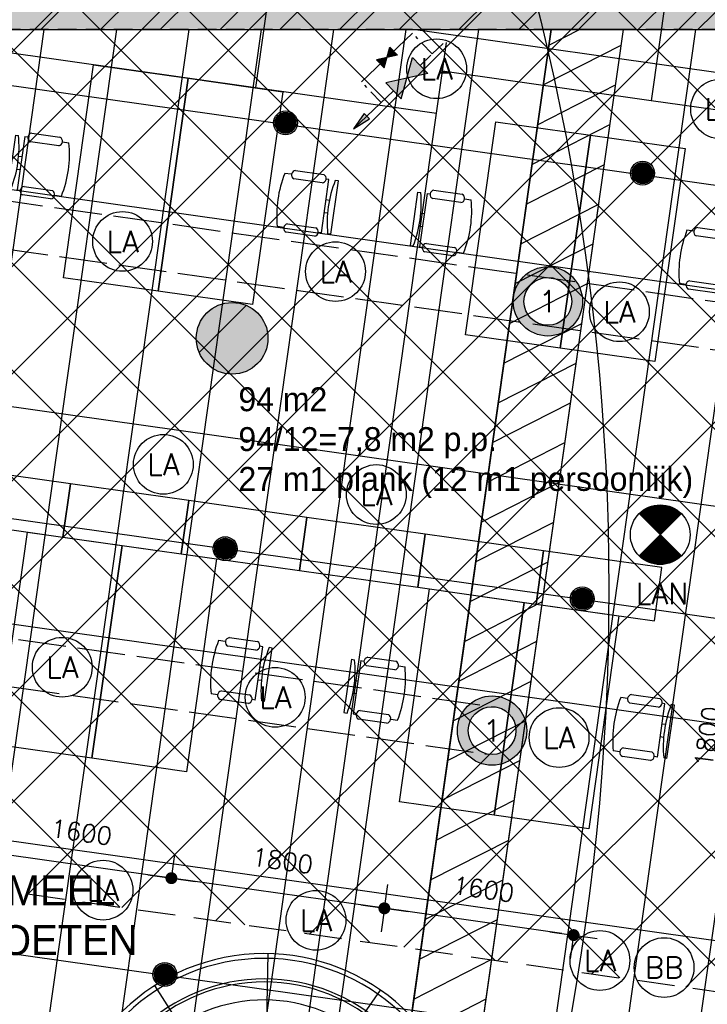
# Model space of a CAD drawing. Header units: millimetres. Extents: x -4107 to 114693, y -37499 to 54671.
# Tile 131 of 156: x 76383 to 82138, y 27934 to 36177. Entities that reach past the tile are written whole.
import ezdxf
from ezdxf.enums import TextEntityAlignment as Align

# ---------------------------------------------------------------- set-up
doc = ezdxf.new("R2010")
doc.units = ezdxf.units.MM
doc.header["$LTSCALE"] = 50
for name, pattern in [('B0702', [4.6875, 3.125, -1.5625]), ('XREF_06_Sprinkler installatie$0$2322109', [10, 5, -2, 1, -2]), ('XREF_06_Vloergoot installaties$0$E_GOOT5', [10, 8, -2]), ('XREF_06_werkset$0$B0702', [4.6875, 3.125, -1.5625])]:
    doc.linetypes.add(name, pattern=pattern)
for name, color, linetype in [('FOK_ BRANDSLANGHASPELS', 2, 'Continuous'), ('FOK_02B_SOLIDS', 253, 'Continuous'), ('FOK_05---_TEKST_25', 2, 'Continuous'), ('FOK_08---_MAATVOERING', 2, 'Continuous'), ('FOK_22_BINNENWANDEN', 2, 'Continuous'), ('FOK_72_VAST MEUBILAIR', 1, 'Continuous'), ('FOK_82_LOS MEUBILAIR', 1, 'Continuous'), ('XREF_06_PLAFOND$0$AA00VV4-_SOLID252', 254, 'Continuous'), ('XREF_06_PLAFOND$0$AA45----_PLAFONDAFW', 1, 'Continuous'), ('XREF_06_PLAFOND$0$AI45----_PLAFONDAFW', 2, 'Continuous'), ('XREF_06_Sprinkler installatie$0$WL$1----', 3, 'Continuous'), ('XREF_06_Sprinkler installatie$0$WL524---', 4, 'Continuous'), ('XREF_06_Sprinkler installatie$0$WL531---', 3, 'Continuous'), ('XREF_06_Sprinkler installatie$0$WL6516--', 4, 'Continuous'), ('XREF_06_Sprinkler installatie$0$WL6517--', 4, 'Continuous'), ('XREF_06_verlichting$0$EL6311--', 3, 'Continuous'), ('XREF_06_Vloergoot installaties$0$EL6131--_VG', 3, 'Continuous'), ('XREF_06_Vloergoot installaties$0$EL6222--', 3, 'Continuous'), ('XREF_06_werkset$0$AA28G---_PREFABBETON', 242, 'Continuous'), ('XREF_06_werkset$0$AI35----_PLAFONDS', 242, 'Continuous'), ('XREF_06_werkset$0$AL28G---_PREFABBETON', 4, 'Continuous')]:
    doc.layers.add(name, color=color, linetype=linetype)
doc.styles.add('FOK-DIM', font='romans.shx')
doc.styles.add('XREF_06_Sprinkler installatie$0$BURO-018', font='simplex.shx', dxfattribs={"height": 180})
doc.styles.add('XREF_06_Sprinkler installatie$0$Standard', font='txt')
doc.styles.add('XREF_06_verlichting$0$BURO-018', font='simplex.shx', dxfattribs={"height": 180})
doc.styles.add('XREF_06_Vloergoot installaties$0$BURO-018', font='simplex.shx', dxfattribs={"height": 180})
doc.dimstyles.new('FOK-100', dxfattribs={"dimscale": 100, "dimtxt": 1.5, "dimasz": 1, "dimexe": 2, "dimexo": 0, "dimgap": 2, "dimtad": 1, "dimdec": 0, "dimzin": 11, "dimdsep": 46, "dimtxsty": 'FOK-DIM', "dimblk1": 'DOT', "dimblk2": 'DOT', "dimsah": 1, "dimcen": 2.5, "dimclrd": 256, "dimclre": 256, "dimclrt": 256, "dimadec": 0, "dimazin": 0, "dimtfac": 1, "dimtdec": 0, "dimtix": 1, "dimtmove": 2, "dimatfit": 3, "dimldrblk": 'DOT', "dimfxl": 2, "dimtolj": 1, "dimtzin": 0, "dimarcsym": 0})

# ---------------------------------------------------------------- blocks, each defined once
blk = doc.blocks.new('XREF_06_Sprinkler installatie$0$SP-KOP02')
at = {"color": 0, "linetype": 'Continuous'}
for p, q in [((-0.875, -0.023), (0.023, 0.875)), ((-0.847, -0.219), (0.219, 0.847)), ((-0.843, 0.233), (-0.233, 0.843)), ((-0.786, -0.383), (0.383, 0.786)), ((-0.702, -0.523), (0.523, 0.702)), ((-0.595, -0.641), (0.641, 0.595)), ((-0.469, -0.739), (0.739, 0.469)), ((-0.32, -0.815), (0.815, 0.32)), ((-0.144, -0.863), (0.863, 0.144)), ((0.072, -0.872), (0.872, -0.072)), ((0.381, -0.788), (0.788, -0.381))]:
    blk.add_line(p, q, dxfattribs=at)
at = {"color": 0, "linetype": 'Continuous', "const_width": 0.875}
blk.add_lwpolyline([(-0.438, 0, 1), (0.438, 0, 1)], format="xyb", close=True, dxfattribs=at)
at = {"color": 0, "linetype": 'Continuous'}
for radius in [1, 0.875]:
    blk.add_circle((0, 0), radius, dxfattribs=at)
at = {"color": 0, "linetype": 'Continuous', "style": 'XREF_06_Sprinkler installatie$0$Standard', "flags": 1}
for tag, p in [('SP_MATCODE', (2, 2)), ('SP_TEMP', (2, -3)), ('SP_DOORL', (2, -5)), ('SP_KFACT', (2, -7)), ('SP_SPRHK', (2, -9)), ('SP_KLEP', (2, -11))]:
    blk.add_attdef(tag, p, '', height=1, dxfattribs=at)
blk = doc.blocks.new('XREF_06_Sprinkler installatie$0$SW3048-NC')
at = {"color": 0, "linetype": 'Continuous'}
blk.add_solid([(-2.5, 1.5), (0, 0), (-2.5, -1.5)], dxfattribs=at)
blk = doc.blocks.new('XREF_06_Sprinkler installatie$0$SW3048301')
at = {"color": 0, "linetype": 'Continuous'}
for p, q in [((2.5, 1.5), (-2.5, -1.5)), ((-2.5, -1.5), (-2.5, 1.5)), ((-2.5, 1.5), (2.5, -1.5)), ((2.5, -1.5), (2.5, 1.5))]:
    blk.add_line(p, q, dxfattribs=at)
at = {"color": 0, "linetype": 'Continuous', "style": 'XREF_06_Sprinkler installatie$0$BURO-018', "flags": 1}
blk.add_attdef('W_ID', (0, 0), '', height=1.8, dxfattribs=at)
blk = doc.blocks.new('XREF_06_Sprinkler installatie$0$LU-PIJL5')
at = {"color": 0, "linetype": 'Continuous'}
for p, q in [((0, 0), (-7.5, 0)), ((-2.5, -0.5), (-2.5, 0.5)), ((-2.5, 0.5), (0, 0)), ((0, 0), (-2.5, -0.5))]:
    blk.add_line(p, q, dxfattribs=at)
blk.add_solid([(-2.5, 0.5), (-2.5, -0.5), (0, 0)], dxfattribs=at)
blk = doc.blocks.new('XREF_06_Sprinkler installatie$0$A$C3E504B32')
at = {"layer": 'XREF_06_Sprinkler installatie$0$WL531---', "linetype": 'XREF_06_Sprinkler installatie$0$2322109'}
for p, q in [((398, 1513), (241, 1747)), ((398, 1513), (0, 1246)), ((555, 1279), (398, 1513)), ((1055, 533), (657, 266))]:
    blk.add_line(p, q, dxfattribs=at)
at = {"layer": 'XREF_06_Sprinkler installatie$0$WL531---'}
blk.add_line((657, 266), (0, 1246), dxfattribs=at)
at = {"layer": 'XREF_06_Sprinkler installatie$0$WL$1----'}
for name, p, xscale, yscale, zscale, rotation in [('XREF_06_Sprinkler installatie$0$SW3048-NC', (727, 1023), -123.1999999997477, 123.1999999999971, 123.2, 123.8407867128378), ('XREF_06_Sprinkler installatie$0$SW3048301', (727, 1023), -123.1999999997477, 123.1999999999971, 123.2, 303.8407867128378), ('XREF_06_Sprinkler installatie$0$SW3048-NC', (727, 1023), -123.1999999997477, 123.1999999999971, 123.2, 303.8407867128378), ('XREF_06_Sprinkler installatie$0$SW3048301', (329, 756), -61.59999999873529, 61.59999999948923, 61.60000000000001, 303.8407867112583), ('XREF_06_Sprinkler installatie$0$SW3048-NC', (329, 756), -61.59999999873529, 61.59999999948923, 61.60000000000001, 123.8407867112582), ('XREF_06_Sprinkler installatie$0$SW3048-NC', (329, 756), -61.59999999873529, 61.59999999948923, 61.60000000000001, 303.8407867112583)]:
    blk.add_blockref(name, p, dxfattribs=dict(at, xscale=xscale, yscale=yscale, zscale=zscale, rotation=rotation))
at = {"layer": 'XREF_06_Sprinkler installatie$0$WL531---', "linetype": 'XREF_06_Sprinkler installatie$0$2322109', "xscale": -123.1999999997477, "yscale": 123.1999999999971, "zscale": 123.2, "rotation": 123.8407867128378}
blk.add_blockref('XREF_06_Sprinkler installatie$0$LU-PIJL5', (1413, 0), dxfattribs=at)
blk = doc.blocks.new('XREF_06_Sprinkler installatie')
at = {"layer": 'XREF_06_Sprinkler installatie$0$WL$1----'}
h = blk.add_hatch(dxfattribs=at)
h.set_pattern_fill('JIS_WOOD', color=256, scale=500, style=0)
h.set_pattern_definition([(45, (0, -36464.7), (-250, 250), [])])
h.paths.add_polyline_path([(30743.8, 36094.7), (95370.7, 36094.7), (86389.5, -27327.7), (59723.1, -18673.6), (68740.5, 7763.6), (69241.7, 10785.2), (68849, 13405.9), (67638.6, 16023.5), (65645.6, 18159.9), (63178.4, 19545.4), (60388.2, 20131.5), (28895, 21976)], flags=16)
h.paths.add_polyline_path([(29853.9, 37108.7), (96538.4, 37108.7), (87224.3, -28664.7), (58653.6, -19392.5), (68002.1, 8015.3), (68349.5, 9912.5), (68461.1, 10706.3), (68321.4, 11469.3), (68229.8, 12765.7), (68109.2, 13218.5), (67906.9, 13527.4), (67399.1, 14920.6), (67172.5, 15065.3), (66709.9, 15980.2), (66021.2, 16693), (65104.6, 17592.2), (63974.8, 18325.8), (62832.6, 18841.7), (59822.5, 19383.9), (28023.7, 21252.6)])
blk.add_lwpolyline([(30743.8, 36094.7), (95370.7, 36094.7), (86389.5, -27327.7), (59723.1, -18673.6), (68740.5, 7763.6), (69241.7, 10785.2), (68849, 13405.9), (67638.6, 16023.5), (65645.6, 18159.9), (63178.4, 19545.4), (60388.2, 20131.5), (28895, 21976)], close=True, dxfattribs=at)
at = {"layer": 'XREF_06_Sprinkler installatie$0$WL524---'}
for p, q in [((78490, 36560.4), (78355.5, 35610.4)), ((81810.8, 36504.4), (81668.3, 35498.1)), ((75697.2, 35986.8), (78355.5, 35610.4)), ((79921.3, 35745.5), (79955.4, 35985.9)), ((75661.9, 35719.1), (84570.2, 34457.6)), ((79871.8, 35395.7), (79921.3, 35745.5)), ((81668.3, 35498.1), (79921.3, 35745.5)), ((78355.5, 35610.4), (79871.8, 35395.7)), ((84651.5, 35075.7), (81668.3, 35498.1)), ((74362.4, -3510.4), (79871.8, 35395.7)), ((75150.4, 32167), (84058.3, 30905.5)), ((74646.4, 28596), (80595.8, 27753.5))]:
    blk.add_line(p, q, dxfattribs=at)
at = {"layer": 'XREF_06_Sprinkler installatie$0$WL6516--', "xscale": 99.9999999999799, "yscale": 100, "zscale": 100, "rotation": 7.589429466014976}
for p in [(78607.8, 35312.8), (81596.3, 34892.6), (78103, 31748.3), (81091.5, 31328.2), (77598.3, 28183.9)]:
    blk.add_blockref('XREF_06_Sprinkler installatie$0$SP-KOP02', p, dxfattribs=at)
at = {"layer": 'XREF_06_Sprinkler installatie$0$WL6517--', "xscale": 0.4999999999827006, "yscale": 0.5, "zscale": 0.5, "rotation": 279.7903950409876}
blk.add_blockref('XREF_06_Sprinkler installatie$0$A$C3E504B32', (79056.6, 35958.3), dxfattribs=at)
blk = doc.blocks.new('XREF_06_Vloergoot installaties$0$E00415')
at = {"linetype": 'Continuous'}
h = blk.add_hatch(color=0, dxfattribs=at)
edge = h.paths.add_edge_path()
edge.add_arc((0, 0), 2.9, 0, 360)
edge = h.paths.add_edge_path(flags=16)
edge.add_arc((0, 0), 2, 0, 360)
at = {"color": 0, "linetype": 'Continuous'}
for radius in [2.9, 2]:
    blk.add_circle((0, 0), radius, dxfattribs=at)
at = {"color": 0, "linetype": 'Continuous', "style": 'XREF_06_Vloergoot installaties$0$BURO-018'}
for tag, p in [('E_GKAST', (0, 8)), ('E_GROEP', (0, 5)), ('E_SGROEP', (4.5, 5))]:
    blk.add_attdef(tag, text='', height=1.8, dxfattribs=at).set_placement(p, align=Align.MIDDLE)
at = {"color": 0, "linetype": 'Continuous', "style": 'XREF_06_Vloergoot installaties$0$BURO-018', "flags": 1}
for tag, p in [('E_VERMCODE', (13, 5)), ('E_MATCODE', (0, 0))]:
    blk.add_attdef(tag, text='', height=1.8, dxfattribs=at).set_placement(p, align=Align.MIDDLE)
blk = doc.blocks.new('XREF_06_Vloergoot installaties')
at = {"layer": 'XREF_06_Vloergoot installaties$0$EL6131--_VG', "linetype": 'XREF_06_Vloergoot installaties$0$E_GOOT5'}
for p, q in [((92910.3, 32291.1), (74913, 34853)), ((50629.8, 34637.5), (80364.5, 30423.3)), ((92458.3, 31951.4), (74857.7, 34456.9)), ((50573.7, 34241.5), (80308.4, 30027.3))]:
    blk.add_line(p, q, dxfattribs=at)
at = {"layer": 'XREF_06_Vloergoot installaties$0$EL6222--'}
ref = blk.add_blockref('XREF_06_Vloergoot installaties$0$E00415', (80803.6, 33818.7), dxfattribs=dict(at, xscale=99.99999999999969, yscale=100, zscale=100, rotation=352.2551880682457))
ref.add_attrib('E_GROEP', '1', dxfattribs={"layer": '0', "color": 1, "linetype": 'Continuous', "height": 180, "style": 'XREF_06_Vloergoot installaties$0$BURO-018'}).set_placement((80803.6, 33818.7), align=Align.MIDDLE)
ref = blk.add_blockref('XREF_06_Vloergoot installaties$0$E00415', (80336.5, 30225.3), dxfattribs=dict(at, xscale=99.99999999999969, yscale=100, zscale=100, rotation=352.2551880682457))
ref.add_attrib('E_GROEP', '1', dxfattribs={"layer": '0', "color": 1, "linetype": 'Continuous', "height": 180, "style": 'XREF_06_Vloergoot installaties$0$BURO-018'}).set_placement((80336.5, 30225.3), align=Align.MIDDLE)
blk = doc.blocks.new('XREF_06_PLAFOND')
at = {"layer": 'XREF_06_PLAFOND$0$AA00VV4-_SOLID252'}
h = blk.add_hatch(color=256, dxfattribs=at)
edge = h.paths.add_edge_path()
edge.add_line((87220.1, -28652.8), (96531.3, 37099.7))
edge.add_line((96531.3, 37099.7), (29925.1, 37099.7))
edge.add_line((29925.1, 37099.7), (27765.5, 20607.3))
edge.add_line((27765.5, 20607.3), (31097.5, 20428.6))
edge.add_line((31097.5, 20428.6), (31103.1, 20519.4))
edge.add_line((31103.1, 20519.4), (31163, 20516.2))
edge.add_line((31163, 20516.2), (31182.2, 20829.6))
edge.add_line((31182.2, 20829.6), (60332.4, 19103.1))
edge.add_arc((59884.7, 10785.2), 8330, -18.83392, 86.91943, ccw=False)
edge.add_line((67768.7, 8096), (58457.3, -19218.5))
edge.add_line((58457.3, -19218.5), (58452.6, -19217))
edge.add_line((58452.6, -19217), (58423.3, -19307.3))
edge.add_line((58423.3, -19307.3), (87220.1, -28652.8))
edge = h.paths.add_edge_path(flags=16)
edge.add_arc((59884.7, 10785.2), 9330, 341.17597, 446.61048)
edge.add_line((60436.4, 20098.9), (31243.3, 21827.8))
edge.add_line((31243.3, 21827.8), (28955.1, 21950.5))
edge.add_line((28955.1, 21950.5), (30807, 36094.7))
edge.add_line((30807, 36094.7), (95373.9, 36094.7))
edge.add_line((95373.9, 36094.7), (86392.8, -27327.7))
edge.add_line((86392.8, -27327.7), (59702.3, -18665.8))
edge.add_line((59702.3, -18665.8), (68715.7, 7774.7))
at = {"layer": 'XREF_06_PLAFOND$0$AA45----_PLAFONDAFW'}
h = blk.add_hatch(dxfattribs=at)
h.set_pattern_fill('ANSI31', color=256, scale=2200, angle=342.02, style=0)
h.set_pattern_definition([(27.02, (0, 0), (-124.9329, 244.9832), [])])
h.paths.add_polyline_path([(74966, -5316.9), (75567.8, -5346.6), (81436.2, 36094.7), (80830.2, 36094.7)])
at = {"layer": 'XREF_06_PLAFOND$0$AI45----_PLAFONDAFW'}
h = blk.add_hatch(dxfattribs=at)
h.set_pattern_fill('_USER,_O', color=256, scale=1800, pattern_type=0)
h.set_pattern_definition([(351.94, (60508.5, -17546.5), (252.38, 1782.22), [])])
edge = h.paths.add_edge_path(flags=16)
edge.add_arc((41622.2, 26897.4), 5449.9, 0, 180)
edge.add_arc((41622.2, 26897.4), 5449.9, 180, 360)
h.paths.add_polyline_path([(49833.5, 30277.3), (51633.5, 30277.3), (51633.5, 27677.3), (49833.5, 27677.3)], flags=16)
edge = h.paths.add_edge_path(flags=16)
edge.add_arc((86127.3, 26613.5), 3800, 0, 180)
edge.add_arc((86127.3, 26613.5), 3800, 180, 360)
edge = h.paths.add_edge_path(flags=16)
edge.add_arc((74998.8, -10766.8), 5450, 0, 180)
edge.add_arc((74998.8, -10766.8), 5450, 180, 360)
edge = h.paths.add_edge_path()
edge.add_arc((59888.1, 10791.1), 9323.9, 341.24236, 446.62909)
edge.add_line((60436.4, 20098.9), (31243.3, 21827.8))
edge.add_line((31243.3, 21827.8), (28955.1, 21950.5))
edge.add_line((28955.1, 21950.5), (30807, 36094.7))
edge.add_line((30807, 36094.7), (95373.9, 36094.7))
edge.add_line((95373.9, 36094.7), (86392.8, -27327.7))
edge.add_line((86392.8, -27327.7), (59702.3, -18665.8))
edge.add_line((59702.3, -18665.8), (68716.8, 7792.9))
h = blk.add_hatch(dxfattribs=at)
h.set_pattern_fill('_USER,_O', color=256, scale=600, angle=90, pattern_type=0)
h.set_pattern_definition([(81.94, (95317.84, 35698.9), (-594.073, 84.126), [])])
edge = h.paths.add_edge_path(flags=16)
edge.add_arc((86127.3, 26613.5), 3800, 0, 360)
edge = h.paths.add_edge_path(flags=16)
edge.add_arc((74998.8, -10766.8), 5450, 0, 360)
edge = h.paths.add_edge_path(flags=16)
edge.add_arc((41622.2, 26897.4), 5449.9, 0, 360)
h.paths.add_polyline_path([(49933.5, 30177.3), (51533.5, 30177.3), (51533.5, 27777.3), (49933.5, 27777.3)], flags=16)
edge = h.paths.add_edge_path()
edge.add_arc((59888.1, 10791.1), 9323.9, 341.24236, 446.62909)
edge.add_line((60436.4, 20098.9), (31243.3, 21827.8))
edge.add_line((31243.3, 21827.8), (28955.1, 21950.5))
edge.add_line((28955.1, 21950.5), (30807, 36094.7))
edge.add_line((30807, 36094.7), (95373.9, 36094.7))
edge.add_line((95373.9, 36094.7), (86392.8, -27327.7))
edge.add_line((86392.8, -27327.7), (59702.3, -18665.8))
edge.add_line((59702.3, -18665.8), (68716.8, 7792.9))
at = {"layer": 'XREF_06_PLAFOND$0$AA45----_PLAFONDAFW'}
blk.add_lwpolyline([(74966, -5316.9), (75567.8, -5346.6), (81436.2, 36094.7), (80830.2, 36094.7)], close=True, dxfattribs=at)
blk = doc.blocks.new('XREF_06_verlichting$0$1115B3A')
at = {"color": 0, "linetype": 'Continuous'}
blk.add_circle((0, 0), 2.5, dxfattribs=at)
at = {"color": 0, "linetype": 'Continuous', "style": 'XREF_06_verlichting$0$BURO-018'}
for tag, p in [('E_GKAST', (0, 8)), ('E_GROEP', (0, 5)), ('E_SGROEP', (4.5, 5)), ('E_ARMCODE', (0, 0)), ('E_SLET', (4.5, -1))]:
    blk.add_attdef(tag, text='', height=1.8, dxfattribs=at).set_placement(p, align=Align.MIDDLE)
blk = doc.blocks.new('XREF_06_verlichting$0$E00018')
at = {"color": 0, "linetype": 'Continuous'}
for p, q in [((-1.768, -1.768), (1.768, 1.768)), ((1.768, -1.768), (-1.768, 1.768))]:
    blk.add_line(p, q, dxfattribs=at)
at = {"color": 0, "linetype": 'Continuous', "const_width": 2.5}
for points in [[(-0.884, 0.884, -0.198912), (0, 1.25, -0.198912), (0.884, 0.884, -1)], [(-0.884, -0.884, 0.198912), (0, -1.25, 0.198912), (0.884, -0.884, 1)]]:
    blk.add_lwpolyline(points, format="xyb", dxfattribs=at)
blk = doc.blocks.new('XREF_06_verlichting$0$1115B3A-NO1')
at = {"color": 0, "linetype": 'Continuous'}
blk.add_circle((0, 0), 2.5, dxfattribs=at)
at = {"color": 0, "zscale": 100}
blk.add_blockref('XREF_06_verlichting$0$E00018', (0, 0), dxfattribs=at)
at = {"color": 0, "linetype": 'Continuous', "style": 'XREF_06_verlichting$0$BURO-018'}
for tag, p in [('E_GKAST', (0, 8)), ('E_GROEP', (0, 5)), ('E_SGROEP', (4.5, 5)), ('E_ARMCODE', (0, 0)), ('E_SLET', (4.5, -1))]:
    blk.add_attdef(tag, text='', height=1.8, dxfattribs=at).set_placement(p, align=Align.MIDDLE)
blk = doc.blocks.new('XREF_06_verlichting')
at = {"layer": 'XREF_06_verlichting$0$EL6311--'}
ref = blk.add_blockref('XREF_06_verlichting$0$1115B3A', (79872.3, 35766.1), dxfattribs=dict(at, xscale=100, yscale=100, zscale=100))
ref.add_attrib('E_ARMCODE', 'LA', dxfattribs={"layer": '0', "color": 1, "linetype": 'Continuous', "height": 180, "style": 'XREF_06_verlichting$0$BURO-018'}).set_placement((79872.3, 35766.1), align=Align.MIDDLE)
ref = blk.add_blockref('XREF_06_verlichting$0$1115B3A', (82248.6, 35429.6), dxfattribs=dict(at, xscale=100, yscale=100, zscale=100))
ref.add_attrib('E_ARMCODE', 'LA', dxfattribs={"layer": '0', "color": 1, "linetype": 'Continuous', "height": 180, "style": 'XREF_06_verlichting$0$BURO-018'}).set_placement((82248.6, 35429.6), align=Align.MIDDLE)
ref = blk.add_blockref('XREF_06_verlichting$0$1115B3A', (77243.6, 34320.4), dxfattribs=dict(at, xscale=100, yscale=100, zscale=100))
ref.add_attrib('E_ARMCODE', 'LA', dxfattribs={"layer": '0', "color": 1, "linetype": 'Continuous', "height": 180, "style": 'XREF_06_verlichting$0$BURO-018'}).set_placement((77243.6, 34320.4), align=Align.MIDDLE)
ref = blk.add_blockref('XREF_06_verlichting$0$1115B3A', (79025.9, 34068), dxfattribs=dict(at, xscale=100, yscale=100, zscale=100))
ref.add_attrib('E_ARMCODE', 'LA', dxfattribs={"layer": '0', "color": 1, "linetype": 'Continuous', "height": 180, "style": 'XREF_06_verlichting$0$BURO-018'}).set_placement((79025.9, 34068), align=Align.MIDDLE)
ref = blk.add_blockref('XREF_06_verlichting$0$1115B3A', (81402.2, 33731.5), dxfattribs=dict(at, xscale=100, yscale=100, zscale=100))
ref.add_attrib('E_ARMCODE', 'LA', dxfattribs={"layer": '0', "color": 1, "linetype": 'Continuous', "height": 180, "style": 'XREF_06_verlichting$0$BURO-018'}).set_placement((81402.2, 33731.5), align=Align.MIDDLE)
ref = blk.add_blockref('XREF_06_verlichting$0$1115B3A', (77585.3, 32454.1), dxfattribs=dict(at, xscale=100, yscale=100, zscale=100))
ref.add_attrib('E_ARMCODE', 'LA', dxfattribs={"layer": '0', "color": 1, "linetype": 'Continuous', "height": 180, "style": 'XREF_06_verlichting$0$BURO-018'}).set_placement((77585.3, 32454.1), align=Align.MIDDLE)
ref = blk.add_blockref('XREF_06_verlichting$0$1115B3A', (79367.6, 32201.7), dxfattribs=dict(at, xscale=100, yscale=100, zscale=100))
ref.add_attrib('E_ARMCODE', 'LA', dxfattribs={"layer": '0', "color": 1, "linetype": 'Continuous', "height": 180, "style": 'XREF_06_verlichting$0$BURO-018'}).set_placement((79367.6, 32201.7), align=Align.MIDDLE)
ref = blk.add_blockref('XREF_06_verlichting$0$1115B3A-NO1', (81743.9, 31865.2), dxfattribs=dict(at, xscale=100, yscale=100, zscale=100))
ref.add_attrib('E_ARMCODE', 'LAN', dxfattribs={"layer": '0', "color": 1, "linetype": 'Continuous', "height": 180, "style": 'XREF_06_verlichting$0$BURO-018'}).set_placement((81758.7, 31372.5), align=Align.MIDDLE)
ref = blk.add_blockref('XREF_06_verlichting$0$1115B3A', (76738.9, 30756), dxfattribs=dict(at, xscale=100, yscale=100, zscale=100))
ref.add_attrib('E_ARMCODE', 'LA', dxfattribs={"layer": '0', "color": 1, "linetype": 'Continuous', "height": 180, "style": 'XREF_06_verlichting$0$BURO-018'}).set_placement((76738.9, 30756), align=Align.MIDDLE)
ref = blk.add_blockref('XREF_06_verlichting$0$1115B3A', (78521.1, 30503.6), dxfattribs=dict(at, xscale=100, yscale=100, zscale=100))
ref.add_attrib('E_ARMCODE', 'LA', dxfattribs={"layer": '0', "color": 1, "linetype": 'Continuous', "height": 180, "style": 'XREF_06_verlichting$0$BURO-018'}).set_placement((78521.1, 30503.6), align=Align.MIDDLE)
ref = blk.add_blockref('XREF_06_verlichting$0$1115B3A', (80897.4, 30167.1), dxfattribs=dict(at, xscale=100, yscale=100, zscale=100))
ref.add_attrib('E_ARMCODE', 'LA', dxfattribs={"layer": '0', "color": 1, "linetype": 'Continuous', "height": 180, "style": 'XREF_06_verlichting$0$BURO-018'}).set_placement((80897.4, 30167.1), align=Align.MIDDLE)
ref = blk.add_blockref('XREF_06_verlichting$0$1115B3A', (77080.6, 28889.6), dxfattribs=dict(at, xscale=100, yscale=100, zscale=100))
ref.add_attrib('E_ARMCODE', 'LA', dxfattribs={"layer": '0', "color": 1, "linetype": 'Continuous', "height": 180, "style": 'XREF_06_verlichting$0$BURO-018'}).set_placement((77080.6, 28889.6), align=Align.MIDDLE)
ref = blk.add_blockref('XREF_06_verlichting$0$1115B3A', (78862.8, 28637.2), dxfattribs=dict(at, xscale=100, yscale=100, zscale=100))
ref.add_attrib('E_ARMCODE', 'LA', dxfattribs={"layer": '0', "color": 1, "linetype": 'Continuous', "height": 180, "style": 'XREF_06_verlichting$0$BURO-018'}).set_placement((78862.8, 28637.2), align=Align.MIDDLE)
ref = blk.add_blockref('XREF_06_verlichting$0$1115B3A', (81239.1, 28300.7), dxfattribs=dict(at, xscale=100, yscale=100, zscale=100))
ref.add_attrib('E_ARMCODE', 'LA', dxfattribs={"layer": '0', "color": 1, "linetype": 'Continuous', "height": 180, "style": 'XREF_06_verlichting$0$BURO-018'}).set_placement((81239.1, 28300.7), align=Align.MIDDLE)
ref = blk.add_blockref('XREF_06_verlichting$0$1115B3A', (81776, 28241.6), dxfattribs=dict(at, xscale=100, yscale=100, zscale=100))
ref.add_attrib('E_ARMCODE', 'BB', dxfattribs={"layer": '0', "color": 1, "linetype": 'Continuous', "height": 180, "style": 'XREF_06_verlichting$0$BURO-018'}).set_placement((81776, 28241.6), align=Align.MIDDLE)
blk = doc.blocks.new('WP 1600-800')
at = {"linetype": 'Continuous'}
for p, q in [((569, 1600.1), (595.5, 1600.1)), ((569, 1600.1), (569, 1149.6)), ((648.5, 1600.1), (675, 1600.1)), ((648.5, 1600.1), (648.5, 1149.6)), ((701.5, 1636.1), (940, 1636.1)), ((966.5, 1600.1), (1022, 1600.1)), ((940, 1564.1), (701.5, 1564.1)), ((648.5, 1427.8), (620.3, 1427.8)), ((620.9, 1321.8), (648.5, 1321.8)), ((701.5, 1185.6), (940, 1185.6)), ((569, 1149.6), (595.5, 1149.6)), ((648.5, 1149.6), (675, 1149.6)), ((935.6, 1113), (697.1, 1113)), ((966.5, 1149.6), (1022, 1149.6))]:
    blk.add_line(p, q, dxfattribs=at)
blk.add_lwpolyline([(1133.9, 2274.8), (1933.9, 2274.8), (1933.9, 474.8), (1133.9, 474.8)], close=True)
for centre, radius, start, end in [((-348.6, 1374.8), 970.6, 346.5803, 13.4197), ((712.7, 1600.1), 37.7, 107.28561, 252.71439), ((928.8, 1600.1), 37.7, 287.28561, 72.71439), ((77.9, 1374.8), 970.6, 346.5803, 13.4197), ((710.9, 1148.6), 38.2, 104.35438, 248.70731), ((926.1, 1150), 38.2, 284.35438, 68.70731)]:
    blk.add_arc(centre, radius, start, end, dxfattribs=at)
blk = doc.blocks.new('XREF_06_werkset$0$V-H-28G001_B09145W02')
at = {"layer": 'XREF_06_werkset$0$AA28G---_PREFABBETON'}
blk.add_hatch(color=254, dxfattribs=at).paths.add_polyline_path([(300, 0, 0.57735), (-150, 259.8, 0.57735), (-150, -259.8, 0.57735)])
h = blk.add_hatch(dxfattribs=at)
h.set_pattern_fill('KALKZST', color=1, scale=880, style=0)
h.set_pattern_definition([(45, (0, 0), (-390.3, 390.3), [])])
h.paths.add_polyline_path([(300, 0, 0.57735), (-150, 259.8, 0.57735), (-150, -259.8, 0.57735)])
at = {"layer": 'XREF_06_werkset$0$AL28G---_PREFABBETON'}
blk.add_circle((0, 0), 300, dxfattribs=at)
blk = doc.blocks.new('XREF_06_werkset$0$V-H-28X00B_09145B1')
blk.add_blockref('XREF_06_werkset$0$V-H-28G001_B09145W02', (78160.9, 33509.4))
blk = doc.blocks.new('XREF_06_werkset')
at = {"layer": 'XREF_06_werkset$0$AI35----_PLAFONDS', "linetype": 'XREF_06_werkset$0$B0702'}
blk.add_lwpolyline([(68715.7, 7774.7), (59702.3, -18665.8), (86392.8, -27327.7), (95373.9, 36094.7), (30807, 36094.7), (28955, 21950.5), (31243.3, 21827.8), (60436.4, 20098.9, -0.495504)], format="xyb", close=True, dxfattribs=at)
blk.add_blockref('XREF_06_werkset$0$V-H-28X00B_09145B1', (0, 0))
blk = doc.blocks.new('DOT')
at = {"color": 0}
blk.add_line((-2, 0), (2, 0), dxfattribs=at)
at = {"color": 0, "const_width": 0.5}
blk.add_lwpolyline([(-0.25, 0, 1), (0.25, 0, 1)], format="xyb", close=True, dxfattribs=at)
blk = doc.blocks.new('*D66')
at = {"layer": 'Defpoints', "color": 0}
for p in [(76068.5, 29214.2), (76068.5, 29214.2), (77652.7, 28989.9)]:
    blk.add_point(p, dxfattribs=at)
at = {"layer": 'FOK_08---_MAATVOERING', "lineweight": -2}
for p, q in [((76068.5, 29214.2), (76096.5, 29412.2)), ((77553.7, 29003.9), (76167.5, 29200.2)), ((77652.7, 28989.9), (77680.7, 29187.9))]:
    blk.add_line(p, q, dxfattribs=at)
at = {"layer": 'FOK_08---_MAATVOERING', "lineweight": -2, "xscale": 100, "yscale": 100, "zscale": 100}
for p, rotation in [((76068.5, 29214.2), 171.9399999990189), ((77652.7, 28989.9), 351.9399999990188)]:
    blk.add_blockref('DOT', p, dxfattribs=dict(at, rotation=rotation))
at = {"layer": 'FOK_08---_MAATVOERING', "insert": (76899.1, 29374.3), "char_height": 150, "attachment_point": 5, "rotation": 351.94, "style": 'FOK-DIM'}
blk.add_mtext('\\A1;1600', dxfattribs=at)
blk = doc.blocks.new('*D67')
at = {"layer": 'Defpoints', "color": 0}
for p in [(77652.7, 28989.9), (77652.7, 28989.9), (79434.9, 28737.5)]:
    blk.add_point(p, dxfattribs=at)
at = {"layer": 'FOK_08---_MAATVOERING', "lineweight": -2}
for p, q in [((77652.7, 28989.9), (77680.7, 29187.9)), ((79335.9, 28751.5), (77751.7, 28975.9)), ((79434.9, 28737.5), (79406.9, 28539.5))]:
    blk.add_line(p, q, dxfattribs=at)
at = {"layer": 'FOK_08---_MAATVOERING', "lineweight": -2, "xscale": 100, "yscale": 100, "zscale": 100}
for p, rotation in [((77652.7, 28989.9), 171.9399999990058), ((79434.9, 28737.5), 351.9399999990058)]:
    blk.add_blockref('DOT', p, dxfattribs=dict(at, rotation=rotation))
at = {"layer": 'FOK_08---_MAATVOERING', "insert": (78582.3, 29136), "char_height": 150, "attachment_point": 5, "rotation": 351.94, "style": 'FOK-DIM'}
blk.add_mtext('\\A1;1800', dxfattribs=at)
blk = doc.blocks.new('*D68')
at = {"layer": 'Defpoints', "color": 0}
for p in [(79434.9, 28737.5), (79434.9, 28737.5), (81019.1, 28513.2)]:
    blk.add_point(p, dxfattribs=at)
at = {"layer": 'FOK_08---_MAATVOERING', "lineweight": -2}
for p, q in [((79434.9, 28737.5), (79462.9, 28935.5)), ((80920.1, 28527.2), (79533.9, 28723.5)), ((81019.1, 28513.2), (80991, 28315.1))]:
    blk.add_line(p, q, dxfattribs=at)
at = {"layer": 'FOK_08---_MAATVOERING', "lineweight": -2, "xscale": 100, "yscale": 100, "zscale": 100}
for p, rotation in [((79434.9, 28737.5), 171.9399999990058), ((81019.1, 28513.2), 351.9399999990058)]:
    blk.add_blockref('DOT', p, dxfattribs=dict(at, rotation=rotation))
at = {"layer": 'FOK_08---_MAATVOERING', "insert": (80265.5, 28897.6), "char_height": 150, "attachment_point": 5, "rotation": 351.94, "style": 'FOK-DIM'}
blk.add_mtext('\\A1;1600', dxfattribs=at)
blk = doc.blocks.new('*D71')
at = {"layer": 'Defpoints', "color": 0}
for p in [(82536.3, 31025.3), (82536.3, 31025.3), (82283.9, 29243)]:
    blk.add_point(p, dxfattribs=at)
at = {"layer": 'FOK_08---_MAATVOERING', "lineweight": -2}
for p, q in [((82536.3, 31025.3), (82734.3, 30997.2)), ((82297.9, 29342), (82522.3, 30926.2)), ((82283.9, 29243), (82481.9, 29215))]:
    blk.add_line(p, q, dxfattribs=at)
at = {"layer": 'FOK_08---_MAATVOERING', "lineweight": -2, "xscale": 100, "yscale": 100, "zscale": 100}
for p, rotation in [((82536.3, 31025.3), 81.9399999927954), ((82283.9, 29243), 261.9399999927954)]:
    blk.add_blockref('DOT', p, dxfattribs=dict(at, rotation=rotation))
at = {"layer": 'FOK_08---_MAATVOERING', "insert": (82137.8, 30172.7), "char_height": 150, "attachment_point": 5, "rotation": 81.94, "style": 'FOK-DIM'}
blk.add_mtext('\\A1;1800', dxfattribs=at)
blk = doc.blocks.new('kast')
at = {"layer": 'FOK_82_LOS MEUBILAIR'}
blk.add_lwpolyline([(-1052.2, -305.5), (-62.1, -445.7), (1, -0.1), (-989.1, 140.1)], close=True, dxfattribs=at)
blk = doc.blocks.new('A$C4D8164B4')
at = {"layer": 'FOK_ BRANDSLANGHASPELS', "color": 2}
blk.add_circle((20000, 20000), 20000, dxfattribs=at)
blk = doc.blocks.new('A$C3FCD214D')
at = {"layer": 'FOK_72_VAST MEUBILAIR', "color": 253}
for points in [[(1700, 1947.9), (1700, 2797.9)], [(1227.8, 1804.7), (755.5, 2511.4)], [(2172.2, 1804.7), (2644.5, 2511.4)], [(914.7, 1423.2), (129.4, 1748.5)], [(2485.3, 1423.2), (3270.6, 1748.5)], [(866.3, 932.1), (32.7, 766.3)], [(2533.7, 932.1), (3367.3, 766.3)]]:
    blk.add_lwpolyline(points, dxfattribs=at)
at = {"layer": 'FOK_72_VAST MEUBILAIR', "color": 2}
for points in [[(1007.3, 605.3), (402.1, 0)], [(2392.7, 605.3), (2997.9, 0)]]:
    blk.add_lwpolyline(points, dxfattribs=at)
at = {"layer": 'FOK_72_VAST MEUBILAIR'}
blk.add_circle((1700, 1097.9), 800, dxfattribs=at)
at = {"layer": 'FOK_72_VAST MEUBILAIR', "color": 2}
for radius, start, end in [(1700, 319.7719, 220.2281), (850, 324.5773, 215.4227)]:
    blk.add_arc((1700, 1097.9), radius, start, end, dxfattribs=at)
at = {"layer": 'FOK_72_VAST MEUBILAIR', "color": 253}
for radius, start, end in [(1660, 319.88716, 220.11284), (1462.9, 320.54749, 219.45251), (888.8, 324.15593, 215.84407)]:
    blk.add_arc((1700, 1097.9), radius, start, end, dxfattribs=at)
at = {"layer": 'FOK_72_VAST MEUBILAIR'}
for radius, start, end in [(1487.6, 320.45534, 219.54466), (1312, 321.18788, 218.81212)]:
    blk.add_arc((1700, 1097.9), radius, start, end, dxfattribs=at)

msp = doc.modelspace()

# ---------------------------------------------------------------- hatches: boundary and pattern name
at = {"layer": 'FOK_08---_MAATVOERING'}
h = msp.add_hatch(dxfattribs=at)
h.set_pattern_fill('ANSI37', color=254, scale=200, style=0)
h.paths.add_polyline_path([(71899.9, 36864.5), (70877.8, 29646.3), (82363.2, 28019.8), (83615.7, 36864.4)])

# ---------------------------------------------------------------- linework, layer by layer
at = {"layer": 'FOK_08---_MAATVOERING', "color": 13, "linetype": 'B0702', "ltscale": 2}
msp.add_lwpolyline([(71899.9, 36864.5), (70877.8, 29646.3), (82363.2, 28019.8), (83615.7, 36864.4), (71899.9, 36864.5)], dxfattribs=at)

# ---------------------------------------------------------------- block references
for name in ['XREF_06_werkset', 'XREF_06_PLAFOND', 'XREF_06_PLAFOND', 'XREF_06_Sprinkler installatie', 'XREF_06_Sprinkler installatie', 'XREF_06_Vloergoot installaties', 'XREF_06_Vloergoot installaties']:
    msp.add_blockref(name, (0, 0))
at = {"layer": 'FOK_02B_SOLIDS', "rotation": 325.1217955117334}
msp.add_blockref('A$C3FCD214D', (76407.4, 26729.6), dxfattribs=at)
at = {"layer": 'FOK_22_BINNENWANDEN', "color": 5}
for p in [(41313.6, 11409.4), (65187.1, 382.2)]:
    msp.add_blockref('A$C4D8164B4', p, dxfattribs=at)
at = {"layer": 'FOK_22_BINNENWANDEN'}
msp.add_blockref('XREF_06_verlichting', (0, 0), dxfattribs=at)
at = {"layer": 'FOK_82_LOS MEUBILAIR'}
for p, rotation in [((75559.2, 33705.2), 351.9399999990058), ((79774.3, 35885.3), 171.9399999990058), ((78925.6, 33228.4), 351.9399999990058), ((83140.8, 35408.6), 171.9399999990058), ((75005.4, 29794.2), 351.9399999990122), ((79220.5, 31974.4), 171.9399999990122), ((78371.8, 29317.5), 351.939999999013), ((82586.9, 31497.6), 171.939999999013)]:
    msp.add_blockref('WP 1600-800', p, dxfattribs=dict(at, rotation=rotation))
for p in [(76806.1, 32291.2), (77796.3, 32151), (78786.4, 32010.8), (79776.5, 31870.6), (80766.6, 31730.3), (81756.7, 31590.1)]:
    msp.add_blockref('kast', p, dxfattribs=at)

# ---------------------------------------------------------------- texts
at = {"layer": 'FOK_05---_TEKST_25', "color": 2, "insert": (75234.1, 29013.2), "char_height": 250, "width": 57960.996, "attachment_point": 1}
msp.add_mtext('{\\fCentury Gothic|b0|i0|c0|p34;INFORMEEL\\PONTMOETEN}', dxfattribs=at)
at = {"layer": 'FOK_08---_MAATVOERING', "color": 13, "linetype": 'B0702', "ltscale": 2, "insert": (78213.8, 33099.1), "char_height": 200, "width": 57960.996, "attachment_point": 1}
msp.add_mtext('{\\fCentury Gothic|b0|i0|c0|p34;94 m2\\P94/12=7,8 m2 p.p.\\P27 m1 plank (12 m1 persoonlijk)}', dxfattribs=at)

# ---------------------------------------------------------------- dimensions: what is measured, and where the dimension line sits
at = {"layer": 'FOK_08---_MAATVOERING'}
for base, p1, p2, angle, picture, middle in [((82536.3, 31025.3), (82283.9, 29243), (82536.3, 31025.3), 261.94, '*D71', (82137.8, 30172.7)), ((76068.5, 29214.2), (77652.7, 28989.9), (76068.5, 29214.2), 351.94, '*D66', (76899.1, 29374.3)), ((77652.7, 28989.9), (79434.9, 28737.5), (77652.7, 28989.9), 351.94, '*D67', (78582.3, 29136)), ((79434.9, 28737.5), (81019.1, 28513.2), (79434.9, 28737.5), 351.94, '*D68', (80265.5, 28897.6))]:
    dim = msp.add_linear_dim(base=base, p1=p1, p2=p2, angle=angle, dimstyle='FOK-100', dxfattribs=at)
    dim.commit()
    dim.dimension.update_dxf_attribs({"geometry": picture, "text_midpoint": middle})

doc.saveas('drawing.dxf')
